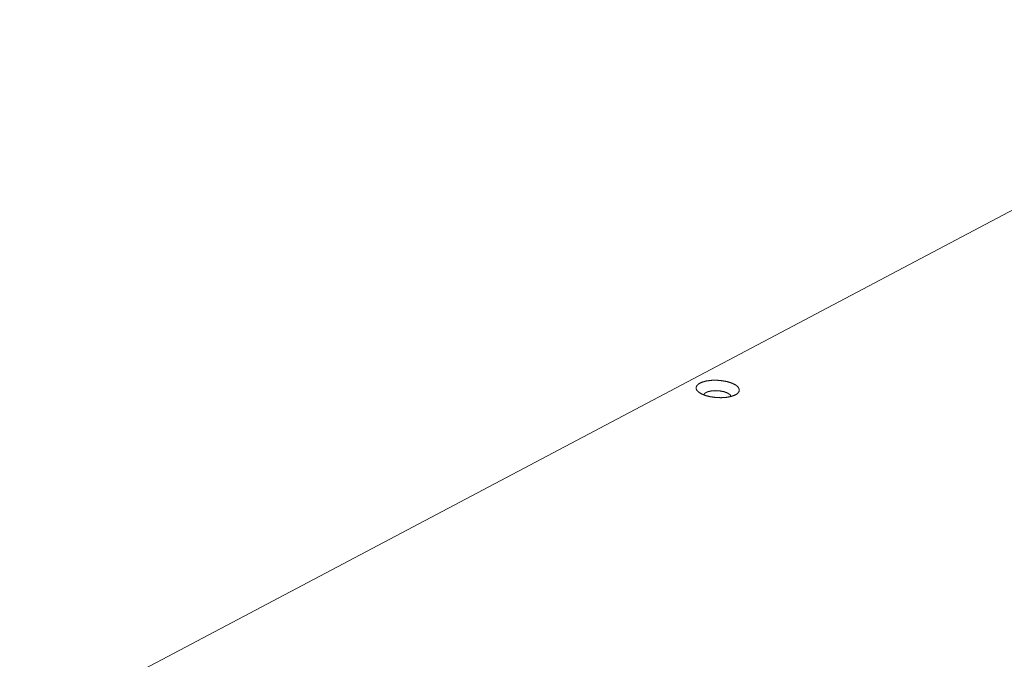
# Model space of a CAD drawing. Header units: millimetres. Extents: x 0 to 2122, y 0 to 1639.
# Tile 37 of 85: x 1220 to 1370, y 1335 to 1432. Entities that reach past the tile are written whole.
import ezdxf

# ---------------------------------------------------------------- set-up
doc = ezdxf.new("R2010")
doc.units = ezdxf.units.MM
doc.layers.add('1', color=7, linetype='Continuous', true_color=0xffffff)

msp = doc.modelspace()

# ---------------------------------------------------------------- linework, layer by layer
at = {"layer": '1', "color": 7, "linetype": 'Continuous', "lineweight": 13}
msp.add_line((1425.64, 1432.18), (1220.23, 1323.71), dxfattribs=at)
for points, knots in [([(1324.32, 1375.17), (1325.05, 1374.98), (1325.86, 1374.87), (1326.68, 1374.83), (1327.48, 1374.88), (1328.19, 1375.01), (1328.78, 1375.21), (1329.21, 1375.47), (1329.44, 1375.78), (1329.47, 1376.11), (1329.3, 1376.44), (1328.93, 1376.75), (1328.39, 1377.03), (1327.71, 1377.25), (1326.94, 1377.4), (1326.11, 1377.48), (1325.3, 1377.47), (1324.54, 1377.38), (1323.88, 1377.21), (1323.37, 1376.98), (1323.04, 1376.69), (1322.9, 1376.37), (1322.97, 1376.04), (1323.25, 1375.72), (1323.7, 1375.42), (1324.32, 1375.17)], [0, 0, 0.050015, 0.103719, 0.158324, 0.210948, 0.258903, 0.30001, 0.333019, 0.358473, 0.380249, 0.404969, 0.436984, 0.477153, 0.524384, 0.576577, 0.631092, 0.685059, 0.735663, 0.780422, 0.817549, 0.846545, 0.869415, 0.891868, 0.919949, 0.956085, 1, 1]), ([(1328.22, 1375.02), (1328.06, 1375.29), (1327.69, 1375.54), (1327.16, 1375.74), (1326.52, 1375.86), (1325.83, 1375.9), (1325.18, 1375.85), (1324.63, 1375.72), (1324.24, 1375.52), (1324.05, 1375.27)], [0, 0, 0.068348, 0.16365, 0.285793, 0.426422, 0.573585, 0.7142, 0.836341, 0.931644, 1, 1])]:
    msp.add_open_spline(points, degree=1, knots=knots, dxfattribs=at)

doc.saveas('drawing.dxf')
